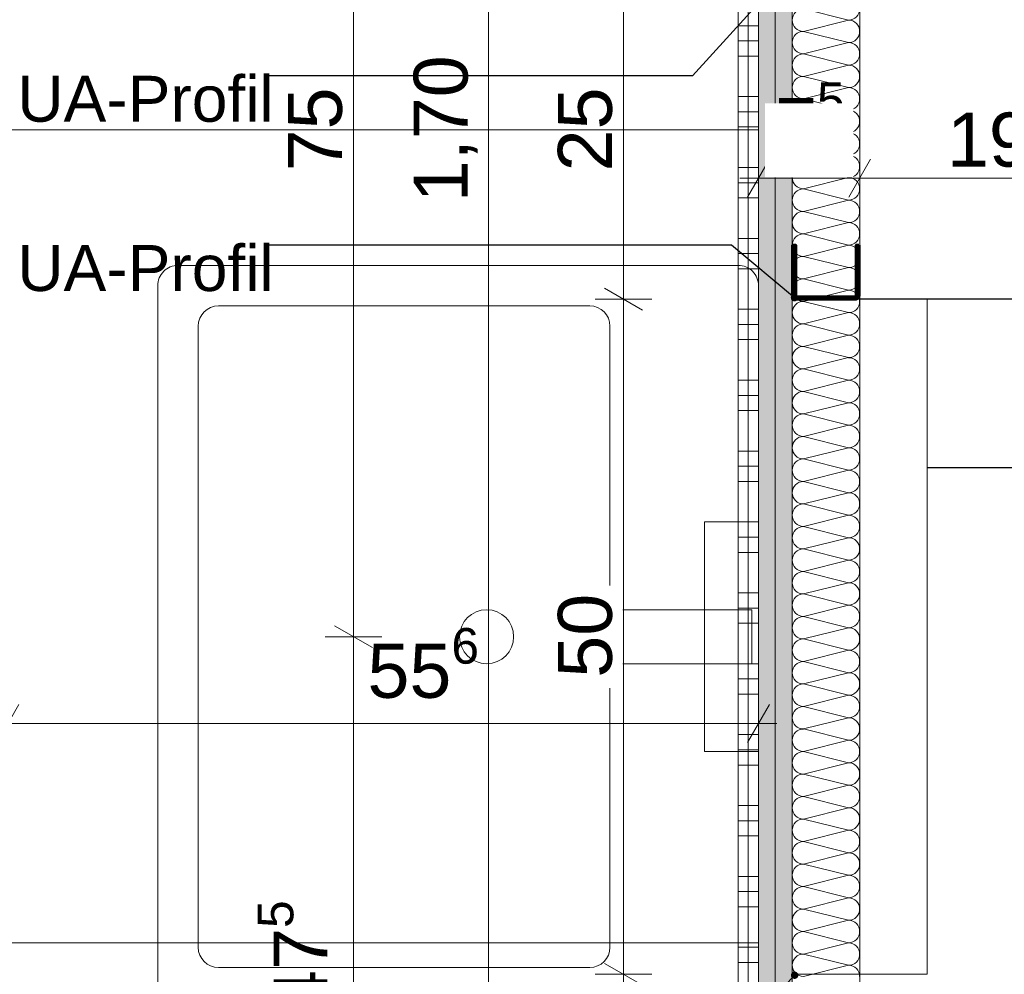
# Model space of a CAD drawing. Header units: metres. Extents: x -3.5 to 65.3, y -10.9 to 16.7.
# Tile 175 of 225: x 43.823 to 44.552, y 4.285 to 4.992. Entities that reach past the tile are written whole.
import ezdxf

# ---------------------------------------------------------------- set-up
doc = ezdxf.new("R2010")
doc.units = ezdxf.units.M
doc.header["$MEASUREMENT"] = 0
doc.linetypes.add('DASHED', pattern=[0.015, 0.007, -0.008])
doc.linetypes.add('Wipeout_Contour', pattern=[1, 0, -1])
for name, color, linetype in [('102 - Bemaßung_ Beschriftung.Detail_ Ausschnitt', 7, 'Continuous'), ('654 - Abdeckung.Wand Belag', 7, 'Continuous'), ('660 - Unterkonstruktion.Trockenbau', 7, 'Continuous'), ('Neubau_102 - Bemaßung_ Beschriftung.Detail_ Ausschnitt', 7, 'Continuous'), ('Neubau_606 - Struktur.Wand Innen Ausbau', 7, 'Continuous'), ('Neubau_650 - Abdeckung.Fußboden Aufbau', 7, 'Continuous'), ('Neubau_702 - Einrichtung.Möbel Sanitär', 7, 'Continuous'), ('Neubau_802 - HKLSE.Sanitär', 7, 'Continuous')]:
    doc.layers.add(name, color=color, linetype=linetype)
doc.styles.add('ERSTELLTER_STIL_1', font='txt')
doc.dimstyles.new('ERSTELLTER_STIL__1', dxfattribs={"dimtxt": 0.04, "dimasz": 0.02128, "dimexe": 0.18, "dimexo": 0.0625, "dimgap": 0, "dimtad": 1, "dimtih": 1, "dimtoh": 1, "dimzin": 0, "dimdsep": 46, "dimtxsty": 'ERSTELLTER_STIL_1', "dimblk": 'ARROWHEAD_2', "dimblk1": 'ARROWHEAD_2', "dimblk2": 'ARROWHEAD_2', "dimcen": 0.09, "dimse1": 1, "dimse2": 1, "dimclrd": 7, "dimclre": 7, "dimclrt": 7, "dimazin": 0, "dimtfac": 1, "dimtdec": 4, "dimtmove": 0, "dimatfit": 3, "dimfxl": 1, "dimtolj": 1, "dimtzin": 0, "dimarcsym": 0})
doc.dimstyles.new('ERSTELLTER_STIL__2', dxfattribs={"dimtxt": 0.04, "dimasz": 0.02128, "dimexe": 0.18, "dimexo": 0.0625, "dimgap": 0, "dimtad": 1, "dimtih": 1, "dimtoh": 1, "dimzin": 0, "dimdsep": 46, "dimtxsty": 'ERSTELLTER_STIL_1', "dimblk": 'ARROWHEAD_2', "dimblk1": 'ARROWHEAD_2', "dimblk2": 'ARROWHEAD_2', "dimcen": 0.09, "dimse1": 1, "dimse2": 1, "dimclrd": 7, "dimclre": 7, "dimclrt": 7, "dimazin": 0, "dimtfac": 1, "dimtdec": 4, "dimtmove": 2, "dimatfit": 3, "dimfxl": 1, "dimtolj": 1, "dimtzin": 0, "dimarcsym": 0})
doc.dimstyles.new('ERSTELLTER_STIL__3', dxfattribs={"dimtxt": 0.04, "dimasz": 0.02128, "dimexe": 0.18, "dimexo": 0.0625, "dimgap": 0, "dimtad": 1, "dimzin": 0, "dimdsep": 46, "dimtxsty": 'ERSTELLTER_STIL_1', "dimblk": 'ARROWHEAD_2', "dimblk1": 'ARROWHEAD_2', "dimblk2": 'ARROWHEAD_2', "dimcen": 0.09, "dimse1": 1, "dimse2": 1, "dimclrd": 7, "dimclre": 7, "dimclrt": 7, "dimazin": 0, "dimtfac": 1, "dimtdec": 4, "dimtmove": 0, "dimatfit": 3, "dimfxl": 1, "dimtolj": 1, "dimtzin": 0, "dimarcsym": 0})
doc.dimstyles.new('ERSTELLTER_STIL__4', dxfattribs={"dimtxt": 0.04, "dimasz": 0.02128, "dimexe": 0.18, "dimexo": 0.0625, "dimgap": 0, "dimtad": 1, "dimzin": 0, "dimdsep": 46, "dimtxsty": 'ERSTELLTER_STIL_1', "dimblk": 'ARROWHEAD_2', "dimblk1": 'ARROWHEAD_2', "dimblk2": 'ARROWHEAD_2', "dimcen": 0.09, "dimse1": 1, "dimse2": 1, "dimclrd": 7, "dimclre": 7, "dimclrt": 7, "dimazin": 0, "dimtfac": 1, "dimtdec": 4, "dimtmove": 2, "dimatfit": 3, "dimfxl": 1, "dimtolj": 1, "dimtzin": 0, "dimarcsym": 0})
doc.dimstyles.new('ERSTELLTER_STIL__6', dxfattribs={"dimtxt": 0.04, "dimasz": 0.02128, "dimexe": 0.18, "dimexo": 0.0625, "dimgap": 0, "dimtad": 1, "dimzin": 0, "dimdsep": 46, "dimtxsty": 'ERSTELLTER_STIL_1', "dimblk": 'ARROWHEAD_2', "dimblk1": 'ARROWHEAD_2', "dimblk2": 'ARROWHEAD_2', "dimcen": 0.09, "dimclrd": 7, "dimclre": 7, "dimclrt": 7, "dimazin": 0, "dimtfac": 1, "dimtdec": 4, "dimtmove": 0, "dimatfit": 3, "dimfxl": 1, "dimtolj": 1, "dimtzin": 0, "dimarcsym": 0})
doc.dimstyles.new('ERSTELLTER_STIL__7', dxfattribs={"dimtxt": 0.18, "dimasz": 0.010944, "dimexe": 0.18, "dimexo": 0.0625, "dimgap": 0, "dimtad": 0, "dimtih": 1, "dimtoh": 1, "dimdec": 4, "dimzin": 0, "dimdsep": 46, "dimcen": 0.09, "dimadec": 0, "dimazin": 0, "dimtfac": 1, "dimtdec": 4, "dimtmove": 0, "dimatfit": 3, "dimldrblk": 'ARROWHEAD_11', "dimfxl": 1, "dimtolj": 1, "dimtzin": 0, "dimarcsym": 0})
pattern_1 = [(45, (0, 0), (-0.0070710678, 0.0070710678), [0, -0.01])]

# ---------------------------------------------------------------- blocks, each defined once
blk = doc.blocks.new('*X78')
at = {"layer": 'Neubau_606 - Struktur.Wand Innen Ausbau', "color": 7, "linetype": 'Continuous', "lineweight": 5}
for p, q in [((44.40332, 5), (44.43665, 4.99167)), ((44.40332, 4.98333), (44.43665, 4.99167)), ((44.40332, 4.98333), (44.43665, 4.975)), ((44.40332, 4.96667), (44.43665, 4.975)), ((44.40332, 4.96667), (44.43665, 4.95833)), ((44.40332, 4.95), (44.43665, 4.95833)), ((44.40332, 4.95), (44.43665, 4.94167)), ((44.40332, 4.93333), (44.43665, 4.94167)), ((44.40332, 4.93333), (44.43665, 4.925)), ((44.40332, 4.91667), (44.43665, 4.925)), ((44.40332, 4.91667), (44.43665, 4.90833)), ((44.40332, 4.9), (44.43665, 4.90833)), ((44.40332, 4.9), (44.43665, 4.89167)), ((44.40332, 4.88333), (44.43665, 4.89167)), ((44.40332, 4.88333), (44.43665, 4.875)), ((44.40332, 4.86667), (44.43665, 4.875)), ((44.40332, 4.86667), (44.43665, 4.85833)), ((44.40332, 4.85), (44.43665, 4.85833)), ((44.40332, 4.85), (44.43665, 4.84167)), ((44.40332, 4.83333), (44.43665, 4.84167)), ((44.40332, 4.83333), (44.43665, 4.825)), ((44.40332, 4.81667), (44.43665, 4.825)), ((44.40332, 4.81667), (44.43665, 4.80833)), ((44.40332, 4.8), (44.43665, 4.80833)), ((44.40332, 4.8), (44.43665, 4.79167)), ((44.40332, 4.78333), (44.43665, 4.79167)), ((44.40332, 4.78333), (44.43665, 4.775)), ((44.40332, 4.76667), (44.43665, 4.775)), ((44.40332, 4.76667), (44.43665, 4.75833)), ((44.40332, 4.75), (44.43665, 4.75833)), ((44.40332, 4.75), (44.43665, 4.74167)), ((44.40332, 4.73333), (44.43665, 4.74167)), ((44.40332, 4.73333), (44.43665, 4.725)), ((44.40332, 4.71667), (44.43665, 4.725)), ((44.40332, 4.71667), (44.43665, 4.70833)), ((44.40332, 4.7), (44.43665, 4.70833)), ((44.40332, 4.7), (44.43665, 4.69167)), ((44.40332, 4.68333), (44.43665, 4.69167)), ((44.40332, 4.68333), (44.43665, 4.675)), ((44.40332, 4.66667), (44.43665, 4.675)), ((44.40332, 4.66667), (44.43665, 4.65833)), ((44.40332, 4.65), (44.43665, 4.65833)), ((44.40332, 4.65), (44.43665, 4.64167)), ((44.40332, 4.63333), (44.43665, 4.64167)), ((44.40332, 4.63333), (44.43665, 4.625)), ((44.40332, 4.61667), (44.43665, 4.625)), ((44.40332, 4.61667), (44.43665, 4.60833)), ((44.40332, 4.6), (44.43665, 4.60833)), ((44.40332, 4.6), (44.43665, 4.59167)), ((44.40332, 4.58333), (44.43665, 4.59167)), ((44.40332, 4.58333), (44.43665, 4.575)), ((44.40332, 4.56667), (44.43665, 4.575)), ((44.40332, 4.56667), (44.43665, 4.55833)), ((44.40332, 4.55), (44.43665, 4.55833)), ((44.40332, 4.55), (44.43665, 4.54167)), ((44.40332, 4.53333), (44.43665, 4.54167)), ((44.40332, 4.53333), (44.43665, 4.525)), ((44.40332, 4.51667), (44.43665, 4.525)), ((44.40332, 4.51667), (44.43665, 4.50833)), ((44.40332, 4.5), (44.43665, 4.50833)), ((44.40332, 4.5), (44.43665, 4.49167)), ((44.40332, 4.48333), (44.43665, 4.49167)), ((44.40332, 4.48333), (44.43665, 4.475)), ((44.40332, 4.46667), (44.43665, 4.475)), ((44.40332, 4.46667), (44.43665, 4.45833)), ((44.40332, 4.45), (44.43665, 4.45833)), ((44.40332, 4.45), (44.43665, 4.44167)), ((44.40332, 4.43333), (44.43665, 4.44167)), ((44.40332, 4.43333), (44.43665, 4.425)), ((44.40332, 4.41667), (44.43665, 4.425)), ((44.40332, 4.41667), (44.43665, 4.40833)), ((44.40332, 4.4), (44.43665, 4.40833)), ((44.40332, 4.4), (44.43665, 4.39167)), ((44.40332, 4.38333), (44.43665, 4.39167)), ((44.40332, 4.38333), (44.43665, 4.375)), ((44.40332, 4.36667), (44.43665, 4.375)), ((44.40332, 4.36667), (44.43665, 4.35833)), ((44.40332, 4.35), (44.43665, 4.35833)), ((44.40332, 4.35), (44.43665, 4.34167)), ((44.40332, 4.33333), (44.43665, 4.34167)), ((44.40332, 4.33333), (44.43665, 4.325)), ((44.40332, 4.31667), (44.43665, 4.325)), ((44.40332, 4.31667), (44.43665, 4.30833)), ((44.40332, 4.3), (44.43665, 4.30833)), ((44.40332, 4.3), (44.43665, 4.29167)), ((44.40332, 4.28333), (44.43665, 4.29167))]:
    blk.add_line(p, q, dxfattribs=at)
for centre, start, end in [((44.40332, 4.99167), 90, 180), ((44.43665, 5), 270, 0), ((44.40332, 4.99167), 180, 270), ((44.43665, 4.98333), 0, 90), ((44.40332, 4.975), 90, 180), ((44.43665, 4.98333), 270, 0), ((44.40332, 4.975), 180, 270), ((44.43665, 4.96667), 0, 90), ((44.40332, 4.95833), 90, 180), ((44.43665, 4.96667), 270, 0), ((44.40332, 4.95833), 180, 270), ((44.43665, 4.95), 0, 90), ((44.40332, 4.94167), 90, 180), ((44.43665, 4.95), 270, 0), ((44.40332, 4.94167), 180, 270), ((44.43665, 4.93333), 0, 90), ((44.40332, 4.925), 90, 180), ((44.43665, 4.93333), 270, 0), ((44.40332, 4.925), 180, 270), ((44.43665, 4.91667), 0, 90), ((44.40332, 4.90833), 90, 180), ((44.43665, 4.91667), 270, 0), ((44.40332, 4.90833), 180, 270), ((44.43665, 4.9), 0, 90), ((44.40332, 4.89167), 90, 180), ((44.43665, 4.9), 270, 0), ((44.40332, 4.89167), 180, 270), ((44.43665, 4.88333), 0, 90), ((44.40332, 4.875), 90, 180), ((44.43665, 4.88333), 270, 0), ((44.40332, 4.875), 180, 270), ((44.43665, 4.86667), 0, 90), ((44.40332, 4.85833), 90, 180), ((44.43665, 4.86667), 270, 0), ((44.40332, 4.85833), 180, 270), ((44.43665, 4.85), 0, 90), ((44.40332, 4.84167), 90, 180), ((44.43665, 4.85), 270, 0), ((44.40332, 4.84167), 180, 270), ((44.43665, 4.83333), 0, 90), ((44.40332, 4.825), 90, 180), ((44.43665, 4.83333), 270, 0), ((44.40332, 4.825), 180, 270), ((44.43665, 4.81667), 0, 90), ((44.40332, 4.80833), 90, 180), ((44.43665, 4.81667), 270, 0), ((44.40332, 4.80833), 180, 270), ((44.43665, 4.8), 0, 90), ((44.40332, 4.79167), 90, 180), ((44.43665, 4.8), 270, 0), ((44.40332, 4.79167), 180, 270), ((44.43665, 4.78333), 0, 90), ((44.40332, 4.775), 90, 180), ((44.43665, 4.78333), 270, 0), ((44.40332, 4.775), 180, 270), ((44.43665, 4.76667), 0, 90), ((44.40332, 4.75833), 90, 180), ((44.43665, 4.76667), 270, 0), ((44.40332, 4.75833), 180, 270), ((44.43665, 4.75), 0, 90), ((44.40332, 4.74167), 90, 180), ((44.43665, 4.75), 270, 0), ((44.40332, 4.74167), 180, 270), ((44.43665, 4.73333), 0, 90), ((44.40332, 4.725), 90, 180), ((44.43665, 4.73333), 270, 0), ((44.40332, 4.725), 180, 270), ((44.43665, 4.71667), 0, 90), ((44.40332, 4.70833), 90, 180), ((44.43665, 4.71667), 270, 0), ((44.40332, 4.70833), 180, 270), ((44.43665, 4.7), 0, 90), ((44.40332, 4.69167), 90, 180), ((44.43665, 4.7), 270, 0), ((44.40332, 4.69167), 180, 270), ((44.43665, 4.68333), 0, 90), ((44.40332, 4.675), 90, 180), ((44.43665, 4.68333), 270, 0), ((44.40332, 4.675), 180, 270), ((44.43665, 4.66667), 0, 90), ((44.40332, 4.65833), 90, 180), ((44.43665, 4.66667), 270, 0), ((44.40332, 4.65833), 180, 270), ((44.43665, 4.65), 0, 90), ((44.40332, 4.64167), 90, 180), ((44.43665, 4.65), 270, 0), ((44.40332, 4.64167), 180, 270), ((44.43665, 4.63333), 0, 90), ((44.40332, 4.625), 90, 180), ((44.43665, 4.63333), 270, 0), ((44.40332, 4.625), 180, 270), ((44.43665, 4.61667), 0, 90), ((44.40332, 4.60833), 90, 180), ((44.43665, 4.61667), 270, 0), ((44.40332, 4.60833), 180, 270), ((44.43665, 4.6), 0, 90), ((44.40332, 4.59167), 90, 180), ((44.43665, 4.6), 270, 0), ((44.40332, 4.59167), 180, 270), ((44.43665, 4.58333), 0, 90), ((44.40332, 4.575), 90, 180), ((44.43665, 4.58333), 270, 0), ((44.40332, 4.575), 180, 270), ((44.43665, 4.56667), 0, 90), ((44.40332, 4.55833), 90, 180), ((44.43665, 4.56667), 270, 0), ((44.40332, 4.55833), 180, 270), ((44.43665, 4.55), 0, 90), ((44.40332, 4.54167), 90, 180), ((44.43665, 4.55), 270, 0), ((44.40332, 4.54167), 180, 270), ((44.43665, 4.53333), 0, 90), ((44.40332, 4.525), 90, 180), ((44.43665, 4.53333), 270, 0), ((44.40332, 4.525), 180, 270), ((44.43665, 4.51667), 0, 90), ((44.40332, 4.50833), 90, 180), ((44.43665, 4.51667), 270, 0), ((44.40332, 4.50833), 180, 270), ((44.43665, 4.5), 0, 90), ((44.40332, 4.49167), 90, 180), ((44.43665, 4.5), 270, 0), ((44.40332, 4.49167), 180, 270), ((44.43665, 4.48333), 0, 90), ((44.40332, 4.475), 90, 180), ((44.43665, 4.48333), 270, 0), ((44.40332, 4.475), 180, 270), ((44.43665, 4.46667), 0, 90), ((44.40332, 4.45833), 90, 180), ((44.43665, 4.46667), 270, 0), ((44.40332, 4.45833), 180, 270), ((44.43665, 4.45), 0, 90), ((44.40332, 4.44167), 90, 180), ((44.43665, 4.45), 270, 0), ((44.40332, 4.44167), 180, 270), ((44.43665, 4.43333), 0, 90), ((44.40332, 4.425), 90, 180), ((44.43665, 4.43333), 270, 0), ((44.40332, 4.425), 180, 270), ((44.43665, 4.41667), 0, 90), ((44.40332, 4.40833), 90, 180), ((44.43665, 4.41667), 270, 0), ((44.40332, 4.40833), 180, 270), ((44.43665, 4.4), 0, 90), ((44.40332, 4.39167), 90, 180), ((44.43665, 4.4), 270, 0), ((44.40332, 4.39167), 180, 270), ((44.43665, 4.38333), 0, 90), ((44.40332, 4.375), 90, 180), ((44.43665, 4.38333), 270, 0), ((44.40332, 4.375), 180, 270), ((44.43665, 4.36667), 0, 90), ((44.40332, 4.35833), 90, 180), ((44.43665, 4.36667), 270, 0), ((44.40332, 4.35833), 180, 270), ((44.43665, 4.35), 0, 90), ((44.40332, 4.34167), 90, 180), ((44.43665, 4.35), 270, 0), ((44.40332, 4.34167), 180, 270), ((44.43665, 4.33333), 0, 90), ((44.40332, 4.325), 90, 180), ((44.43665, 4.33333), 270, 0), ((44.40332, 4.325), 180, 270), ((44.43665, 4.31667), 0, 90), ((44.40332, 4.30833), 90, 180), ((44.43665, 4.31667), 270, 0), ((44.40332, 4.30833), 180, 270), ((44.43665, 4.3), 0, 90), ((44.40332, 4.29167), 90, 180), ((44.43665, 4.3), 270, 0), ((44.40332, 4.29167), 180, 270), ((44.43665, 4.28333), 0, 90)]:
    blk.add_arc(centre, 0.00833, start, end, dxfattribs=at)
blk = doc.blocks.new('*X140')
at = {"layer": '654 - Abdeckung.Wand Belag', "color": 7, "linetype": 'Continuous', "lineweight": 5}
for p, q in [((44.3625, 5.04), (44.3625, 4.9875)), ((44.35499, 4.9875), (44.3625, 4.9875)), ((44.3625, 4.9875), (44.36999, 4.9875)), ((44.3625, 4.9875), (44.3625, 4.935)), ((44.35499, 4.97625), (44.3625, 4.97625)), ((44.3625, 4.97625), (44.36999, 4.97625)), ((44.35499, 4.965), (44.3625, 4.965)), ((44.3625, 4.965), (44.36999, 4.965)), ((44.35499, 4.935), (44.3625, 4.935)), ((44.3625, 4.935), (44.36999, 4.935)), ((44.3625, 4.935), (44.3625, 4.8825)), ((44.35499, 4.92375), (44.3625, 4.92375)), ((44.3625, 4.92375), (44.36999, 4.92375)), ((44.35499, 4.9125), (44.3625, 4.9125)), ((44.3625, 4.9125), (44.36999, 4.9125)), ((44.35499, 4.8825), (44.3625, 4.8825)), ((44.3625, 4.8825), (44.36999, 4.8825)), ((44.3625, 4.8825), (44.3625, 4.83)), ((44.35499, 4.87125), (44.3625, 4.87125)), ((44.3625, 4.87125), (44.36999, 4.87125)), ((44.35499, 4.86), (44.3625, 4.86)), ((44.3625, 4.86), (44.36999, 4.86)), ((44.35499, 4.83), (44.3625, 4.83)), ((44.3625, 4.83), (44.36999, 4.83)), ((44.3625, 4.83), (44.3625, 4.7775)), ((44.35499, 4.81875), (44.3625, 4.81875)), ((44.3625, 4.81875), (44.36999, 4.81875)), ((44.35499, 4.8075), (44.3625, 4.8075)), ((44.3625, 4.8075), (44.36999, 4.8075)), ((44.35499, 4.7775), (44.3625, 4.7775)), ((44.3625, 4.7775), (44.36999, 4.7775)), ((44.3625, 4.7775), (44.3625, 4.725)), ((44.35499, 4.76625), (44.3625, 4.76625)), ((44.3625, 4.76625), (44.36999, 4.76625)), ((44.35499, 4.755), (44.3625, 4.755)), ((44.3625, 4.755), (44.36999, 4.755)), ((44.35499, 4.725), (44.3625, 4.725)), ((44.3625, 4.725), (44.36999, 4.725)), ((44.3625, 4.725), (44.3625, 4.6725)), ((44.35499, 4.71375), (44.3625, 4.71375)), ((44.3625, 4.71375), (44.36999, 4.71375)), ((44.35499, 4.7025), (44.3625, 4.7025)), ((44.3625, 4.7025), (44.36999, 4.7025)), ((44.35499, 4.6725), (44.3625, 4.6725)), ((44.3625, 4.6725), (44.36999, 4.6725)), ((44.3625, 4.6725), (44.3625, 4.62)), ((44.35499, 4.66125), (44.3625, 4.66125)), ((44.3625, 4.66125), (44.36999, 4.66125)), ((44.35499, 4.65), (44.3625, 4.65)), ((44.3625, 4.65), (44.36999, 4.65)), ((44.35499, 4.62), (44.3625, 4.62)), ((44.3625, 4.62), (44.36999, 4.62)), ((44.3625, 4.62), (44.3625, 4.5675)), ((44.35499, 4.60875), (44.3625, 4.60875)), ((44.3625, 4.60875), (44.36999, 4.60875)), ((44.35499, 4.5975), (44.3625, 4.5975)), ((44.3625, 4.5975), (44.36999, 4.5975)), ((44.35499, 4.5675), (44.3625, 4.5675)), ((44.3625, 4.5675), (44.36999, 4.5675)), ((44.3625, 4.5675), (44.3625, 4.515)), ((44.35499, 4.55625), (44.3625, 4.55625)), ((44.3625, 4.55625), (44.36999, 4.55625)), ((44.35499, 4.545), (44.3625, 4.545)), ((44.3625, 4.545), (44.36999, 4.545)), ((44.35499, 4.515), (44.3625, 4.515)), ((44.3625, 4.515), (44.36999, 4.515)), ((44.3625, 4.515), (44.3625, 4.4625)), ((44.35499, 4.50375), (44.3625, 4.50375)), ((44.3625, 4.50375), (44.36999, 4.50375)), ((44.35499, 4.4925), (44.3625, 4.4925)), ((44.3625, 4.4925), (44.36999, 4.4925)), ((44.35499, 4.4625), (44.3625, 4.4625)), ((44.3625, 4.4625), (44.36999, 4.4625)), ((44.3625, 4.4625), (44.3625, 4.41)), ((44.35499, 4.45125), (44.3625, 4.45125)), ((44.3625, 4.45125), (44.36999, 4.45125)), ((44.35499, 4.44), (44.3625, 4.44)), ((44.3625, 4.44), (44.36999, 4.44)), ((44.35499, 4.41), (44.3625, 4.41)), ((44.3625, 4.41), (44.36999, 4.41)), ((44.3625, 4.41), (44.3625, 4.3575)), ((44.35499, 4.39875), (44.3625, 4.39875)), ((44.3625, 4.39875), (44.36999, 4.39875)), ((44.35499, 4.3875), (44.3625, 4.3875)), ((44.3625, 4.3875), (44.36999, 4.3875)), ((44.35499, 4.3575), (44.3625, 4.3575)), ((44.3625, 4.3575), (44.36999, 4.3575)), ((44.3625, 4.3575), (44.3625, 4.305)), ((44.35499, 4.34625), (44.3625, 4.34625)), ((44.3625, 4.34625), (44.36999, 4.34625)), ((44.35499, 4.335), (44.3625, 4.335)), ((44.3625, 4.335), (44.36999, 4.335)), ((44.35499, 4.305), (44.3625, 4.305)), ((44.3625, 4.305), (44.36999, 4.305)), ((44.3625, 4.305), (44.3625, 4.2525)), ((44.35499, 4.29375), (44.3625, 4.29375)), ((44.3625, 4.29375), (44.36999, 4.29375))]:
    blk.add_line(p, q, dxfattribs=at)
blk = doc.blocks.new('*D205')
at = {"layer": '102 - Bemaßung_ Beschriftung.Detail_ Ausschnitt', "color": 7, "linetype": 'Continuous', "lineweight": 5}
for p, q in [((44.16999, 5.76), (44.16999, 5.77369)), ((44.18399, 5.75192), (44.15599, 5.76808)), ((44.19099, 5.76), (44.14899, 5.76)), ((44.16999, 4.06), (44.16999, 5.76)), ((44.15599, 4.06808), (44.18399, 4.05192)), ((44.19099, 4.06), (44.14899, 4.06))]:
    blk.add_line(p, q, dxfattribs=at)
at = {"layer": '102 - Bemaßung_ Beschriftung.Detail_ Ausschnitt', "color": 7, "lineweight": 5, "insert": (44.16199, 4.85679), "char_height": 0.04, "attachment_point": 7, "rotation": 90, "style": 'ERSTELLTER_STIL_1'}
blk.add_mtext('\\A1;{\\pql;\\fArial|b0|i0|c0|p38;1,70}', dxfattribs=at)
blk = doc.blocks.new('ARROWHEAD_2')
at = {"color": 0, "linetype": 'Continuous', "lineweight": 0}
for p, q in [((-0.378, -0.655), (0.378, 0.655)), ((0, 0), (-1, 0))]:
    blk.add_line(p, q, dxfattribs=at)
blk = doc.blocks.new('*D243')
at = {"layer": '102 - Bemaßung_ Beschriftung.Detail_ Ausschnitt', "color": 7, "linetype": 'Continuous', "lineweight": 5}
for p, q in [((44.05599, 4.54308), (44.08399, 4.52692)), ((44.09099, 4.535), (44.04899, 4.535)), ((44.06999, 4.06), (44.06999, 4.535)), ((44.05599, 4.06808), (44.08399, 4.05192)), ((44.09099, 4.06), (44.04899, 4.06)), ((44.06999, 4.04631), (44.06999, 4.06))]:
    blk.add_line(p, q, dxfattribs=at)
at = {"layer": '102 - Bemaßung_ Beschriftung.Detail_ Ausschnitt', "color": 7, "lineweight": 5, "insert": (44.06242, 4.25713), "char_height": 0.04, "attachment_point": 7, "rotation": 90, "style": 'ERSTELLTER_STIL_1'}
blk.add_mtext('\\A1;{\\pql;\\fArial|b0|i0|c0|p38;47\\fArial|b0|i0|c0|p38;\\A1{\\H.66x;\\S5^  ;}}', dxfattribs=at)
blk = doc.blocks.new('*D244')
at = {"layer": '102 - Bemaßung_ Beschriftung.Detail_ Ausschnitt', "color": 7, "linetype": 'Continuous', "lineweight": 5}
for p, q in [((44.05599, 5.29308), (44.08399, 5.27692)), ((44.09099, 5.285), (44.04899, 5.285)), ((44.06999, 4.535), (44.06999, 5.285)), ((44.05599, 4.54308), (44.08399, 4.52692)), ((44.09099, 4.535), (44.04899, 4.535))]:
    blk.add_line(p, q, dxfattribs=at)
at = {"layer": '102 - Bemaßung_ Beschriftung.Detail_ Ausschnitt', "color": 7, "lineweight": 5, "insert": (44.06199, 4.87965), "char_height": 0.04, "attachment_point": 7, "rotation": 90, "style": 'ERSTELLTER_STIL_1'}
blk.add_mtext('\\A1;{\\pql;\\fArial|b0|i0|c0|p38;75}', dxfattribs=at)
blk = doc.blocks.new('*D286')
at = {"layer": '102 - Bemaßung_ Beschriftung.Detail_ Ausschnitt', "color": 7, "linetype": 'Continuous', "lineweight": 5}
for p, q in [((45.246, 5.04308), (45.274, 5.02692)), ((45.281, 5.035), (45.239, 5.035)), ((45.26, 4.66), (45.26, 5.035)), ((45.246, 4.66808), (45.274, 4.65191)), ((45.281, 4.66), (45.239, 4.66))]:
    blk.add_line(p, q, dxfattribs=at)
at = {"layer": '102 - Bemaßung_ Beschriftung.Detail_ Ausschnitt', "color": 7, "lineweight": 5, "insert": (45.25269, 4.80713), "char_height": 0.04, "attachment_point": 7, "rotation": 90, "style": 'ERSTELLTER_STIL_1'}
blk.add_mtext('\\A1;{\\pql;\\fArial|b0|i0|c0|p38;37\\fArial|b0|i0|c0|p38;\\A1{\\H.66x;\\S5^  ;}}', dxfattribs=at)
blk = doc.blocks.new('*D289')
at = {"layer": '102 - Bemaßung_ Beschriftung.Detail_ Ausschnitt', "color": 7, "linetype": 'Continuous', "lineweight": 5}
for p, q in [((44.25599, 4.79308), (44.28399, 4.77692)), ((44.29099, 4.785), (44.24899, 4.785)), ((44.26999, 4.285), (44.26999, 4.785)), ((44.25599, 4.29308), (44.28399, 4.27692)), ((44.29099, 4.285), (44.24899, 4.285)), ((44.26999, 4.27131), (44.26999, 4.285))]:
    blk.add_line(p, q, dxfattribs=at)
at = {"color": 254, "linetype": 'Wipeout_Contour', "lineweight": 0, "ltscale": 177.906248}
blk.add_wipeout([(44.26949, 4.49715), (44.26949, 4.57286), (44.21449, 4.57286), (44.21449, 4.49715)], dxfattribs=at).dxf.layer = '102 - Bemaßung_ Beschriftung.Detail_ Ausschnitt'
at = {"layer": '102 - Bemaßung_ Beschriftung.Detail_ Ausschnitt', "color": 7, "lineweight": 5, "insert": (44.26199, 4.50465), "char_height": 0.04, "attachment_point": 7, "rotation": 90, "style": 'ERSTELLTER_STIL_1'}
blk.add_mtext('\\A1;{\\pql;\\fArial|b0|i0|c0|p38;50}', dxfattribs=at)
blk = doc.blocks.new('*D290')
at = {"layer": '102 - Bemaßung_ Beschriftung.Detail_ Ausschnitt', "color": 7, "linetype": 'Continuous', "lineweight": 5}
for p, q in [((44.25599, 5.04308), (44.28399, 5.02692)), ((44.29099, 5.035), (44.24899, 5.035)), ((44.26999, 4.785), (44.26999, 5.035)), ((44.25599, 4.79308), (44.28399, 4.77692)), ((44.29099, 4.785), (44.24899, 4.785))]:
    blk.add_line(p, q, dxfattribs=at)
at = {"layer": '102 - Bemaßung_ Beschriftung.Detail_ Ausschnitt', "color": 7, "lineweight": 5, "insert": (44.26199, 4.87965), "char_height": 0.04, "attachment_point": 7, "rotation": 90, "style": 'ERSTELLTER_STIL_1'}
blk.add_mtext('\\A1;{\\pql;\\fArial|b0|i0|c0|p38;25}', dxfattribs=at)
blk = doc.blocks.new('*D347')
at = {"layer": '102 - Bemaßung_ Beschriftung.Detail_ Ausschnitt', "color": 7, "linetype": 'Continuous', "lineweight": 5}
for p, q in [((44.36999, 4.8536), (44.36999, 4.8956)), ((44.44499, 4.8536), (44.44499, 4.8956)), ((44.37807, 4.8886), (44.36191, 4.8606)), ((44.45307, 4.8886), (44.43691, 4.8606)), ((44.3563, 4.8746), (44.36999, 4.8746)), ((44.36999, 4.8746), (44.44499, 4.8746))]:
    blk.add_line(p, q, dxfattribs=at)
at = {"layer": '102 - Bemaßung_ Beschriftung.Detail_ Ausschnitt', "color": 7, "lineweight": 5, "insert": (44.38229, 4.88217), "char_height": 0.04, "attachment_point": 7, "style": 'ERSTELLTER_STIL_1'}
blk.add_mtext('\\A1;{\\pql;\\fArial|b0|i0|c0|p38;7\\fArial|b0|i0|c0|p38;\\A1{\\H.66x;\\S5^  ;}}', dxfattribs=at)
at = {"color": 254, "linetype": 'Wipeout_Contour', "lineweight": 0, "ltscale": 178.720105}
blk.add_wipeout([(44.37479, 4.8751), (44.44018, 4.8751), (44.44018, 4.9301), (44.37479, 4.9301)], dxfattribs=at).dxf.layer = '102 - Bemaßung_ Beschriftung.Detail_ Ausschnitt'
blk = doc.blocks.new('*D348')
at = {"layer": '102 - Bemaßung_ Beschriftung.Detail_ Ausschnitt', "color": 7, "linetype": 'Continuous', "lineweight": 5}
for p, q in [((44.45307, 4.8886), (44.43691, 4.8606)), ((44.64307, 4.8886), (44.6269, 4.8606)), ((44.44499, 4.8746), (44.63499, 4.8746))]:
    blk.add_line(p, q, dxfattribs=at)
at = {"layer": '102 - Bemaßung_ Beschriftung.Detail_ Ausschnitt', "color": 7, "lineweight": 5, "insert": (44.50963, 4.8826), "char_height": 0.04, "attachment_point": 7, "style": 'ERSTELLTER_STIL_1'}
blk.add_mtext('\\A1;{\\pql;\\fArial|b0|i0|c0|p38;19}', dxfattribs=at)
blk = doc.blocks.new('*D349')
at = {"layer": '102 - Bemaßung_ Beschriftung.Detail_ Ausschnitt', "color": 7, "linetype": 'Continuous', "lineweight": 5}
for p, q in [((44.63499, 4.8536), (44.63499, 4.8956)), ((44.70999, 4.8536), (44.70999, 4.8956)), ((44.64307, 4.8886), (44.6269, 4.8606)), ((44.7019, 4.8606), (44.71807, 4.8886)), ((44.44499, 4.8746), (44.63499, 4.8746)), ((44.63499, 4.8746), (44.70999, 4.8746)), ((44.70999, 4.8746), (44.72368, 4.8746))]:
    blk.add_line(p, q, dxfattribs=at)
at = {"layer": '102 - Bemaßung_ Beschriftung.Detail_ Ausschnitt', "color": 7, "lineweight": 5, "insert": (44.64729, 4.88217), "char_height": 0.04, "attachment_point": 7, "style": 'ERSTELLTER_STIL_1'}
blk.add_mtext('\\A1;{\\pql;\\fArial|b0|i0|c0|p38;7\\fArial|b0|i0|c0|p38;\\A1{\\H.66x;\\S5^  ;}}', dxfattribs=at)
at = {"color": 254, "linetype": 'Wipeout_Contour', "lineweight": 0, "ltscale": 179.773673}
blk.add_wipeout([(44.63979, 4.8751), (44.70518, 4.8751), (44.70518, 4.9301), (44.63979, 4.9301)], dxfattribs=at).dxf.layer = '102 - Bemaßung_ Beschriftung.Detail_ Ausschnitt'
blk = doc.blocks.new('*D361')
at = {"layer": '102 - Bemaßung_ Beschriftung.Detail_ Ausschnitt', "color": 7, "linetype": 'Continuous', "lineweight": 5}
for p, q in [((43.81399, 4.44975), (43.81399, 4.49175)), ((44.36999, 4.44975), (44.36999, 4.49175)), ((43.82207, 4.48475), (43.80591, 4.45675)), ((44.36191, 4.45675), (44.37807, 4.48475)), ((43.81399, 4.47075), (44.36999, 4.47075)), ((44.36999, 4.47075), (44.38368, 4.47075))]:
    blk.add_line(p, q, dxfattribs=at)
at = {"layer": '102 - Bemaßung_ Beschriftung.Detail_ Ausschnitt', "color": 7, "lineweight": 5, "insert": (44.08035, 4.47809), "char_height": 0.04, "attachment_point": 7, "style": 'ERSTELLTER_STIL_1'}
blk.add_mtext('\\A1;{\\pql;\\fArial|b0|i0|c0|p38;55\\fArial|b0|i0|c0|p38;\\A1{\\H.66x;\\S6^  ;}}', dxfattribs=at)
blk = doc.blocks.new('*D373')
at = {"layer": '102 - Bemaßung_ Beschriftung.Detail_ Ausschnitt', "color": 7, "linetype": 'Continuous', "lineweight": 5}
for p, q in [((43.66093, 4.308), (43.66093, 4.32169)), ((43.67493, 4.29992), (43.64693, 4.31608)), ((43.68193, 4.308), (43.63993, 4.308)), ((43.66093, 4.06), (43.66093, 4.308)), ((43.64693, 4.06808), (43.67493, 4.05192)), ((43.68193, 4.06), (43.63993, 4.06)), ((43.66093, 4.04631), (43.66093, 4.06))]:
    blk.add_line(p, q, dxfattribs=at)
at = {"layer": '102 - Bemaßung_ Beschriftung.Detail_ Ausschnitt', "color": 7, "lineweight": 5, "insert": (43.65337, 4.09033), "char_height": 0.04, "attachment_point": 7, "rotation": 90, "style": 'ERSTELLTER_STIL_1'}
blk.add_mtext('\\A1;{\\pql;\\fArial|b0|i0|c0|p38;24\\fArial|b0|i0|c0|p38;\\A1{\\H.66x;\\S8^  ;}}', dxfattribs=at)
blk = doc.blocks.new('*D430')
at = {"layer": '102 - Bemaßung_ Beschriftung.Detail_ Ausschnitt', "color": 7, "linetype": 'Continuous', "lineweight": 5}
for p, q in [((43.36137, 5.76), (43.36137, 5.77369)), ((43.37537, 5.75192), (43.34737, 5.76808)), ((43.38237, 5.76), (43.34037, 5.76)), ((43.36137, 4.06), (43.36137, 5.76)), ((43.34737, 4.06808), (43.37537, 4.05192)), ((44.36999, 4.06), (43.34037, 4.06))]:
    blk.add_line(p, q, dxfattribs=at)
at = {"color": 254, "linetype": 'Wipeout_Contour', "lineweight": 0, "ltscale": 174.45378}
blk.add_wipeout([(43.36087, 4.84929), (43.36087, 4.97071), (43.30587, 4.97071), (43.30587, 4.84929)], dxfattribs=at).dxf.layer = '102 - Bemaßung_ Beschriftung.Detail_ Ausschnitt'
at = {"layer": '102 - Bemaßung_ Beschriftung.Detail_ Ausschnitt', "color": 7, "lineweight": 5, "insert": (43.35337, 4.85679), "char_height": 0.04, "attachment_point": 7, "rotation": 90, "style": 'ERSTELLTER_STIL_1'}
blk.add_mtext('\\A1;{\\pql;\\fArial|b0|i0|c0|p38;1,70}', dxfattribs=at)
blk = doc.blocks.new('ARROWHEAD_11')
at = {"color": 0, "linetype": 'Continuous', "lineweight": 0}
blk.add_line((0, 0), (-1, 0), dxfattribs=at)
at = {"color": 0, "linetype": 'Continuous', "lineweight": 0, "const_width": 0.25, "flags": 128}
blk.add_lwpolyline([(-0.125, 0, 1), (0.125, 0, 1)], format="xyb", close=True, dxfattribs=at)

msp = doc.modelspace()

# ---------------------------------------------------------------- hatches: boundary and pattern name
at = {"layer": 'Neubau_606 - Struktur.Wand Innen Ausbau', "linetype": 'Continuous', "lineweight": 0, "true_color": 0x000000}
h = msp.add_hatch(dxfattribs=at)
h.set_pattern_fill('Gips_0001', color=18, style=0, pattern_type=2)
h.set_pattern_definition(pattern_1)
h.paths.add_polyline_path([(44.38249, 5.09998), (44.36999, 5.09998), (44.36999, 4.06), (44.38249, 4.06)])
h = msp.add_hatch(dxfattribs=at)
h.set_pattern_fill('Gips_0001', color=18, style=0, pattern_type=2)
h.set_pattern_definition(pattern_1)
h.paths.add_polyline_path([(44.39499, 5.09998), (44.38249, 5.09998), (44.38249, 4.0475), (44.39499, 4.0475)])
at = {"layer": 'Neubau_650 - Abdeckung.Fußboden Aufbau', "linetype": 'Continuous', "lineweight": 13, "true_color": 0xafafaf}
h = msp.add_hatch(dxfattribs=at)
h.set_pattern_fill('Raster_60x60_Fuge_2mm_0001', color=253, style=0, pattern_type=2)
h.set_pattern_definition([(0, (42.61, 4.91), (0, 0.602), []), (90, (42.61, 4.91), (-0.602, 0), [])])
h.paths.add_polyline_path([(42.22499, 3.935), (43.54499, 3.935), (43.54499, 4.06), (44.36999, 4.06), (44.36999, 5.76), (42.22499, 5.76)])

# ---------------------------------------------------------------- linework, layer by layer
at = {"layer": '654 - Abdeckung.Wand Belag', "color": 7, "linetype": 'Continuous', "lineweight": 5, "flags": 128}
for points in [[(44.36999, 4.06), (44.36999, 5.76)], [(44.35499, 5.745), (44.35499, 4.075)]]:
    msp.add_lwpolyline(points, dxfattribs=at)
at = {"layer": 'Neubau_606 - Struktur.Wand Innen Ausbau', "color": 1, "linetype": 'Continuous', "lineweight": 5}
for p, q in [((44.38249, 5.09998), (44.38249, 4.0475)), ((44.39499, 5.09998), (44.39499, 4.035))]:
    msp.add_line(p, q, dxfattribs=at)
at = {"layer": 'Neubau_606 - Struktur.Wand Innen Ausbau', "color": 1, "linetype": 'Continuous', "lineweight": 5, "flags": 128}
for points in [[(44.36999, 5.09998), (44.36999, 4.06)], [(44.44499, 3.985), (44.44499, 5.09998)]]:
    msp.add_lwpolyline(points, dxfattribs=at)
at = {"layer": 'Neubau_650 - Abdeckung.Fußboden Aufbau', "color": 1, "linetype": 'Continuous', "lineweight": 13, "flags": 128}
msp.add_lwpolyline([(42.22499, 3.935), (42.22499, 5.76), (44.36999, 5.76), (44.36999, 4.06), (43.54499, 4.06), (43.54499, 3.935), (43.20999, 3.935)], dxfattribs=at)
at = {"layer": 'Neubau_702 - Einrichtung.Möbel Sanitär', "color": 1, "linetype": 'Continuous', "lineweight": 9}
for p, q in [((44.24499, 4.78), (43.96999, 4.78)), ((43.95499, 4.765), (43.95499, 4.305)), ((44.25999, 4.305), (44.25999, 4.765)), ((43.96999, 4.29), (44.24499, 4.29))]:
    msp.add_line(p, q, dxfattribs=at)
at = {"layer": 'Neubau_702 - Einrichtung.Möbel Sanitär', "color": 1, "linetype": 'Continuous', "lineweight": 9, "flags": 128}
msp.add_lwpolyline([(44.36999, 4.275), (44.36999, 4.795, 0.414214), (44.35499, 4.81), (43.93999, 4.81, 0.414214), (43.92499, 4.795), (43.92499, 4.275, 0.414214), (43.93999, 4.26), (44.35499, 4.26, 0.414214)], format="xyb", close=True, dxfattribs=at)
for points in [[(44.32999, 4.45), (44.32999, 4.62), (44.36999, 4.62), (44.36999, 4.45)], [(44.22999, 4.515), (44.22999, 4.555), (44.36499, 4.555), (44.36499, 4.515)]]:
    msp.add_lwpolyline(points, close=True, dxfattribs=at)
at = {"layer": 'Neubau_702 - Einrichtung.Möbel Sanitär', "color": 1, "linetype": 'Continuous', "lineweight": 9}
msp.add_circle((44.16863, 4.535), 0.02, dxfattribs=at)
for centre, start, end in [((43.96999, 4.765), 90, 180), ((44.24499, 4.765), 0, 90), ((43.96999, 4.305), 180, 270), ((44.24499, 4.305), 270, 0)]:
    msp.add_arc(centre, 0.015, start, end, dxfattribs=at)
at = {"layer": 'Neubau_802 - HKLSE.Sanitär', "color": 1, "linetype": 'Continuous', "lineweight": 9}
for p, q in [((44.49499, 4.785), (44.39499, 4.785)), ((44.39499, 4.785), (44.39499, 4.285)), ((44.49499, 4.785), (44.49499, 4.285)), ((44.49499, 4.285), (44.39499, 4.285))]:
    msp.add_line(p, q, dxfattribs=at)
at = {"layer": 'Neubau_802 - HKLSE.Sanitär', "color": 1, "linetype": 'DASHED', "lineweight": 9, "flags": 128}
for points in [[(44.39499, 4.785), (44.39499, 4.285)], [(44.49499, 4.785), (44.39499, 4.785)], [(44.49499, 4.285), (44.49499, 4.785)], [(44.39499, 4.285), (44.49499, 4.285)]]:
    msp.add_lwpolyline(points, dxfattribs=at)

# ---------------------------------------------------------------- block references
at = {"layer": '654 - Abdeckung.Wand Belag', "color": 7, "lineweight": 5}
msp.add_blockref('*X140', (0, 0), dxfattribs=at)
at = {"layer": 'Neubau_606 - Struktur.Wand Innen Ausbau', "color": 1, "lineweight": 13}
msp.add_blockref('*X78', (0, 0), dxfattribs=at)

# ---------------------------------------------------------------- dimensions: what is measured, and where the dimension line sits
at = {"layer": '102 - Bemaßung_ Beschriftung.Detail_ Ausschnitt', "color": 7, "linetype": 'Continuous', "lineweight": 5}
for base, p1, p2, picture, middle in [((44.16999, 5.76), (43.54499, 4.06), (44.36999, 5.76), '*D205', (44.14199, 4.90874)), ((44.06999, 5.285), (44.46999, 4.535), (44.46999, 5.285), '*D244', (44.04199, 4.91014)), ((45.26, 5.035), (44.584987, 4.659998), (44.494988, 5.035), '*D286', (45.232, 4.891645)), ((44.069988, 4.535001), (44.369988, 4.059999), (44.469988, 4.535001), '*D243', (44.041988, 4.341646))]:
    dim = msp.add_linear_dim(base=base, p1=p1, p2=p2, angle=90, dimstyle='ERSTELLTER_STIL__3', dxfattribs=at)
    dim.commit()
    dim.dimension.update_dxf_attribs({"geometry": picture, "text_midpoint": middle, "dimtype": 160, "text_rotation": 90})

# ---------------------------------------------------------------- next in the draw order: dimensions: what is measured, and where the dimension line sits
dim = msp.add_linear_dim(base=(44.26999, 4.785), p1=(44.49499, 4.285), p2=(44.49499, 4.785), angle=90, dimstyle='ERSTELLTER_STIL__3', dxfattribs=at)
dim.commit()
dim.dimension.update_dxf_attribs({"geometry": '*D289', "text_midpoint": (44.24199, 4.53514), "dimtype": 160, "text_rotation": 90})

# ---------------------------------------------------------------- next in the draw order: dimensions: what is measured, and where the dimension line sits
dim = msp.add_linear_dim(base=(44.26999, 5.035), p1=(44.49499, 4.785), p2=(44.49499, 5.035), angle=90, dimstyle='ERSTELLTER_STIL__3', dxfattribs=at)
dim.commit()
dim.dimension.update_dxf_attribs({"geometry": '*D290', "text_midpoint": (44.24199, 4.91014), "dimtype": 160, "text_rotation": 90})

# ---------------------------------------------------------------- next in the draw order: dimensions: what is measured, and where the dimension line sits
dim = msp.add_linear_dim(base=(44.4449881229, 4.8746027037), p1=(44.3699881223, 4.0599987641), p2=(44.4449881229, 3.9849985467), dimstyle='ERSTELLTER_STIL__1', dxfattribs=at)
dim.commit()
dim.dimension.update_dxf_attribs({"geometry": '*D347', "text_midpoint": (44.4515646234, 4.9026027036), "dimtype": 160})

# ---------------------------------------------------------------- next in the draw order: dimensions: what is measured, and where the dimension line sits
for base, p1, p2, dimstyle, picture, middle in [((44.36999, 4.47075), (43.81399, 5.75996), (44.36999, 5.75998), 'ERSTELLTER_STIL__2', '*D361', (44.16487, 4.49875)), ((44.63499, 4.8746), (44.44499, 3.985), (44.63499, 3.745), 'ERSTELLTER_STIL__1', '*D348', (44.54013, 4.9026))]:
    dim = msp.add_linear_dim(base=base, p1=p1, p2=p2, dimstyle=dimstyle, dxfattribs=at)
    dim.commit()
    dim.dimension.update_dxf_attribs({"geometry": picture, "text_midpoint": middle, "dimtype": 160})
dim = msp.add_linear_dim(base=(43.66093, 4.308), p1=(44.36999, 4.06), p2=(43.81399, 4.308), angle=90, dimstyle='ERSTELLTER_STIL__4', dxfattribs=at)
dim.commit()
dim.dimension.update_dxf_attribs({"geometry": '*D373', "text_midpoint": (43.63293, 4.17485), "dimtype": 160, "text_rotation": 90})

# ---------------------------------------------------------------- next in the draw order: dimensions: what is measured, and where the dimension line sits
dim = msp.add_linear_dim(base=(43.36137, 5.76), p1=(44.36999, 4.06), p2=(43.72999, 5.76), angle=90, dimstyle='ERSTELLTER_STIL__6', dxfattribs=at)
dim.commit()
dim.dimension.update_dxf_attribs({"geometry": '*D430', "text_midpoint": (43.33337, 4.90874), "dimtype": 160, "text_rotation": 90})
dim = msp.add_linear_dim(base=(44.7099867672, 4.8746027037), p1=(44.6349867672, 3.7449976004), p2=(44.7099867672, 3.7199977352), dimstyle='ERSTELLTER_STIL__1', dxfattribs=at)
dim.commit()
dim.dimension.update_dxf_attribs({"geometry": '*D349', "text_midpoint": (44.7165632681, 4.9026027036), "dimtype": 160})

# ---------------------------------------------------------------- next in the draw order: linework, layer by layer
at = {"layer": '660 - Unterkonstruktion.Trockenbau', "color": 7, "linetype": 'Continuous', "lineweight": 70, "flags": 128}
msp.add_lwpolyline([(44.44439, 4.825), (44.44439, 4.78775, -0.414214), (44.44164, 4.785), (44.39834, 4.785, -0.414214), (44.39559, 4.78775), (44.39559, 4.825), (44.39734, 4.825), (44.39734, 4.78775, 0.414214), (44.39834, 4.78675), (44.44164, 4.78675, 0.414214), (44.44264, 4.78775), (44.44264, 4.825)], format="xyb", close=True, dxfattribs=at)
at = {"layer": '660 - Unterkonstruktion.Trockenbau', "color": 7, "linetype": 'Continuous', "lineweight": 25}
for points in [[(44.68499, 4.785), (44.39499, 4.785)], [(44.68499, 4.66), (44.49499, 4.66)]]:
    msp.add_lwpolyline(points, dxfattribs=at)

# ---------------------------------------------------------------- next in the draw order: texts
at = {"layer": 'Neubau_102 - Bemaßung_ Beschriftung.Detail_ Ausschnitt', "color": 7, "linetype": 'Continuous', "lineweight": 9, "char_height": 0.034, "attachment_point": 2, "style": 'ERSTELLTER_STIL_1'}
for insert in [(43.91591, 4.95039), (43.91591, 4.82503)]:
    msp.add_mtext('\\A1;{\\pqc;\\fArial|b0|i0|c0|p38;UA-Profil}', dxfattribs=dict(at, insert=insert))

# ---------------------------------------------------------------- next in the draw order: leaders
at = {"layer": 'Neubau_102 - Bemaßung_ Beschriftung.Detail_ Ausschnitt', "color": 1, "linetype": 'Continuous', "lineweight": 13, "annotation_type": 0, "has_hookline": 1, "hookline_direction": 1, "text_width": 0.18278}
for points in [[(44.39727, 5.03431), (44.32113, 4.95039), (44.0073, 4.95039)], [(44.39671, 4.78608), (44.34999, 4.82503), (44.0073, 4.82503)], [(44.39678, 4.28432), (44.30884, 4.18861), (44.0073, 4.18861)]]:
    msp.add_leader(points, dimstyle='ERSTELLTER_STIL__7', dxfattribs=at)

doc.saveas('drawing.dxf')
